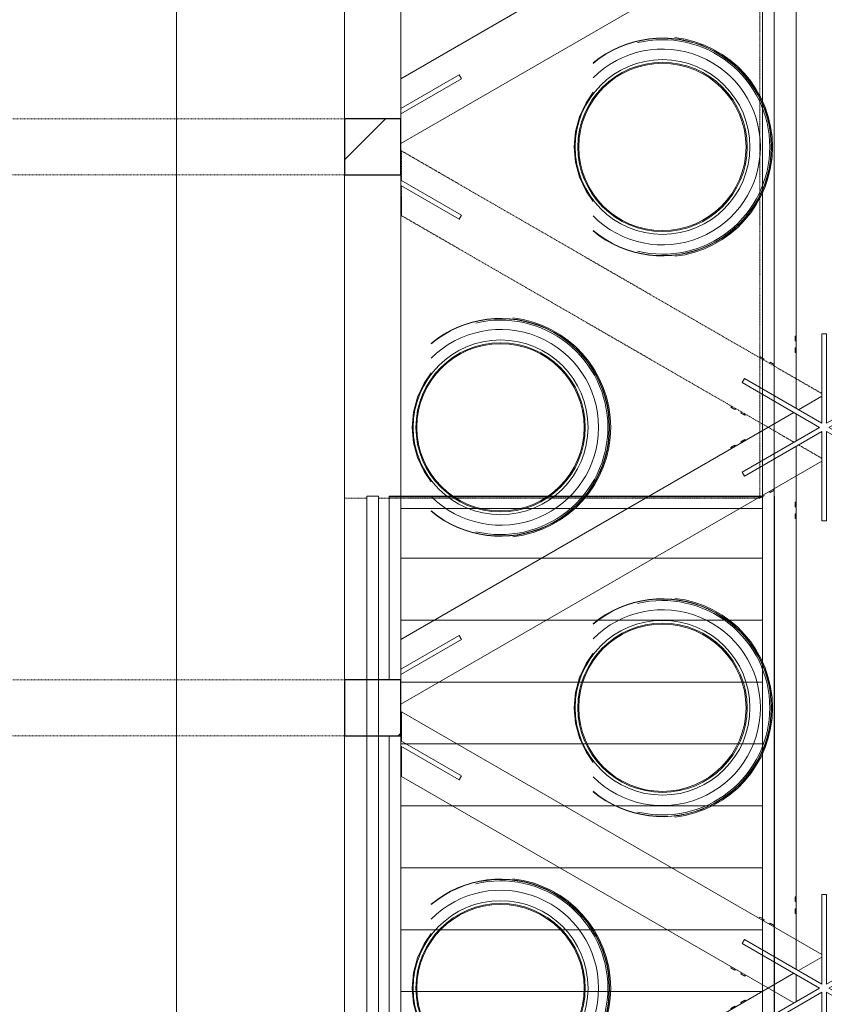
# Model space of a CAD drawing. Header units: centimetres. Extents: x 6036 to 22185, y 5782 to 11383.
# Tile 226 of 256: x 18485 to 18829, y 8235 to 8656. Entities that reach past the tile are written whole.
import ezdxf

# ---------------------------------------------------------------- set-up
doc = ezdxf.new("R2010")
doc.units = ezdxf.units.CM
for name, pattern in [('Dash', [0.6, 0.3, -0.3]), ('Dot 1mm', [0.1, 0, -0.1]), ('Hidden', [0.714375, 0.47625, -0.238125]), ('Overhead', [0.396875, 0.238125, -0.15875])]:
    doc.linetypes.add(name, pattern=pattern)
for name, color, linetype, lineweight in [('A-AREA', 32, 'Continuous', 9), ('A-COLS', 52, 'Continuous', 9), ('A-COLS-HDLN', 52, 'Dash', 9), ('A-FLOR', 192, 'Continuous', 9), ('A-FLOR-HRAL', 11, 'Continuous', 9), ('A-GENM', 13, 'Continuous', 9), ('A-GLAZ-CWMG', 51, 'Continuous', 9), ('S-STRS', 31, 'Continuous', 9)]:
    doc.layers.add(name, color=color, linetype=linetype, lineweight=lineweight)
pattern_1 = [(45, (12452.32, 0), (-33.67596, 33.67596), [])]

# ---------------------------------------------------------------- blocks, each defined once
blk = doc.blocks.new('Rectangular Mullion - B21_Zklipsem-5846331-7-02 ZestMeble')
at = {"layer": 'A-GLAZ-CWMG'}
for p, q in [((6553.85, 7460.65), (6653.45, 7518.15)), ((6654.2, 7516.85), (6653.45, 7518.15)), ((6554.6, 7459.35), (6654.2, 7516.85)), ((6656.2, 7513.38), (6654.2, 7516.85)), ((6656.2, 7513.38), (6556.61, 7455.88)), ((6661.45, 7504.29), (6656.2, 7513.38)), ((6561.86, 7446.79), (6661.45, 7504.29)), ((6553.85, 7460.65), (6554.6, 7459.35)), ((6554.6, 7459.35), (6556.61, 7455.88)), ((6556.61, 7455.88), (6561.86, 7446.79))]:
    blk.add_line(p, q, dxfattribs=at)
blk = doc.blocks.new('WIND_SwietlikDachowy - WIND_SwietlikDachowy-8104259-7-02 ZestMeble')
at = {"layer": 'A-GENM'}
for centre, radius, start, end in [((0, 0), 46.64, 0, 129.5859), ((0, 0), 46.5, 0, 129.7264), ((0, 0), 47.1, 0, 83.6312), ((0, 0), 45.9, 0, 103.3981), ((0, 0), 41.9, 0, 135.1723), ((0, 0), 37.4, 0, 180), ((0, 0), 36.23, 0, 180), ((-0.04, 0), 35.8, 0, 180), ((0, 0), 37.4, 180, 0), ((0, 0), 36.23, 180, 0), ((0, 0), 46.64, 230.4141, 360), ((0, 0), 46.5, 230.2736, 0), ((0, 0), 45.9, 256.6019, 0), ((0, 0), 47.1, 276.3688, 360), ((-0.04, 0), 35.8, 180, 360), ((0, 0), 41.9, 224.8277, 360)]:
    blk.add_arc(centre, radius, start, end, dxfattribs=at)
blk = doc.blocks.new('GEMO_Zwornik - GEMO_Zwornik-V246-7-02 ZestMeble')
at = {"layer": 'A-GENM'}
for p, q in [((-12.5, 39), (-12, 39)), ((-12.5, 39), (-12.5, 37)), ((-1, 1.73), (-1, 40)), ((-1, 40), (1, 40)), ((1, 40), (1, 1.73)), ((12, 39), (12.5, 39)), ((12.5, 37), (12.5, 39)), ((-12, 37), (-12.5, 37)), ((-12.5, 34), (-12, 34)), ((-12.5, 34), (-12.5, 32)), ((12.5, 37), (12, 37)), ((12, 34), (12.5, 34)), ((12.5, 32), (12.5, 34)), ((-27.77, 29.89), (-27.52, 30.33)), ((-25.79, 29.33), (-27.52, 30.33)), ((-12, 32), (-12.5, 32)), ((12.5, 32), (12, 32)), ((27.5, 30.31), (25.79, 29.33)), ((27.52, 30.33), (27.51, 30.32)), ((27.52, 30.33), (27.77, 29.89)), ((-25.79, 29.33), (-26.04, 28.89)), ((-23.44, 27.39), (-23.19, 27.83)), ((-21.46, 26.83), (-23.19, 27.83)), ((-21.46, 26.83), (-21.65, 26.5)), ((23.19, 27.83), (21.46, 26.83)), ((21.65, 26.5), (21.46, 26.83)), ((23.19, 27.83), (23.44, 27.39)), ((26.04, 28.89), (25.79, 29.33)), ((-35.14, 19.13), (-34.14, 20.87)), ((-2, 0), (-35.14, 19.13)), ((-34.14, 20.87), (-1, 1.73)), ((1, 1.73), (34.14, 20.87)), ((35.14, 19.13), (2, 0)), ((34.14, 20.87), (35.14, 19.13)), ((-40.02, 8.67), (-39.77, 9.11)), ((-40.02, 8.67), (-38.29, 7.67)), ((38.29, 7.67), (40.02, 8.67)), ((39.97, 8.77), (40.02, 8.67)), ((-38.04, 8.11), (-38.29, 7.67)), ((-35.69, 6.17), (-35.44, 6.61)), ((-35.69, 6.17), (-33.96, 5.17)), ((-33.71, 5.61), (-33.96, 5.17)), ((33.96, 5.17), (33.74, 5.56)), ((33.96, 5.17), (35.69, 6.17)), ((35.44, 6.61), (35.69, 6.17)), ((38.29, 7.67), (38.04, 8.11)), ((-35.14, -19.13), (-2, 0)), ((-1, -1.73), (-34.14, -20.87)), ((-1, -40), (-1, -1.73)), ((34.14, -20.87), (1, -1.73)), ((1, -1.73), (1, -40)), ((2, 0), (35.14, -19.13)), ((-38.29, -7.67), (-40.02, -8.67)), ((-38.29, -7.67), (-38.04, -8.11)), ((-33.96, -5.17), (-35.69, -6.17)), ((-35.58, -6.38), (-35.69, -6.17)), ((-33.96, -5.17), (-33.71, -5.61)), ((33.74, -5.56), (33.96, -5.17)), ((35.69, -6.17), (33.96, -5.17)), ((35.69, -6.17), (35.58, -6.38)), ((38.04, -8.11), (38.29, -7.67)), ((40.02, -8.67), (38.29, -7.67)), ((-39.77, -9.11), (-40.02, -8.67)), ((40.02, -8.67), (39.97, -8.77)), ((-34.14, -20.87), (-35.14, -19.13)), ((35.14, -19.13), (34.14, -20.87)), ((-27.52, -30.33), (-25.79, -29.33)), ((-26.04, -28.89), (-25.79, -29.33)), ((-23.19, -27.83), (-23.44, -27.39)), ((-23.19, -27.83), (-21.46, -26.83)), ((-21.71, -26.39), (-21.46, -26.83)), ((21.46, -26.83), (21.71, -26.39)), ((21.46, -26.83), (23.19, -27.83)), ((23.44, -27.39), (23.19, -27.83)), ((25.79, -29.33), (26.04, -28.89)), ((25.79, -29.33), (27.5, -30.31)), ((-27.52, -30.33), (-27.77, -29.89)), ((-12.5, -32), (-12, -32)), ((-12.5, -32), (-12.5, -34)), ((12, -32), (12.5, -32)), ((12.5, -34), (12.5, -32)), ((27.51, -30.32), (27.52, -30.33)), ((27.77, -29.89), (27.52, -30.33)), ((-12, -34), (-12.5, -34)), ((-12.5, -37), (-12, -37)), ((-12.5, -37), (-12.5, -39)), ((12.5, -34), (12, -34)), ((12, -37), (12.5, -37)), ((12.5, -39), (12.5, -37)), ((-12, -39), (-12.5, -39)), ((1, -40), (-1, -40)), ((12.5, -39), (12, -39))]:
    blk.add_line(p, q, dxfattribs=at)
blk = doc.blocks.new('GEMO_Zwornik - GEMO_Zwornik-V247-7-02 ZestMeble')
at = {"layer": 'A-GENM'}
for p, q in [((-12.5, 39), (-12, 39)), ((-12.5, 39), (-12.5, 37)), ((-1, 1.73), (-1, 40)), ((-1, 40), (1, 40)), ((1, 40), (1, 1.73)), ((12, 39), (12.5, 39)), ((12.5, 37), (12.5, 39)), ((-12, 37), (-12.5, 37)), ((-12.5, 34), (-12, 34)), ((-12.5, 34), (-12.5, 32)), ((12.5, 37), (12, 37)), ((12, 34), (12.5, 34)), ((12.5, 32), (12.5, 34)), ((-27.77, 29.89), (-27.52, 30.33)), ((-25.79, 29.33), (-27.52, 30.33)), ((-12, 32), (-12.5, 32)), ((12.5, 32), (12, 32)), ((27.5, 30.31), (25.79, 29.33)), ((27.52, 30.33), (27.51, 30.32)), ((27.52, 30.33), (27.77, 29.89)), ((-25.79, 29.33), (-26.04, 28.89)), ((-23.44, 27.39), (-23.19, 27.83)), ((-21.46, 26.83), (-23.19, 27.83)), ((-21.46, 26.83), (-21.71, 26.39)), ((23.19, 27.83), (21.46, 26.83)), ((21.71, 26.39), (21.46, 26.83)), ((23.19, 27.83), (23.44, 27.39)), ((26.04, 28.89), (25.79, 29.33)), ((-35.14, 19.13), (-34.14, 20.87)), ((-2, 0), (-35.14, 19.13)), ((-34.14, 20.87), (-1, 1.73)), ((1, 1.73), (34.14, 20.87)), ((35.14, 19.13), (2, 0)), ((34.14, 20.87), (35.14, 19.13)), ((-40.02, 8.67), (-39.86, 8.95)), ((-40.02, 8.67), (-38.29, 7.67)), ((38.29, 7.67), (40.02, 8.67)), ((39.86, 8.95), (40.02, 8.67)), ((-38.04, 8.11), (-38.29, 7.67)), ((-35.69, 6.17), (-35.44, 6.61)), ((-35.69, 6.17), (-33.96, 5.17)), ((-33.71, 5.61), (-33.96, 5.17)), ((33.96, 5.17), (33.74, 5.56)), ((33.96, 5.17), (35.69, 6.17)), ((35.44, 6.61), (35.69, 6.17)), ((38.29, 7.67), (38.04, 8.11)), ((-35.14, -19.13), (-2, 0)), ((-1, -1.73), (-34.14, -20.87)), ((-1, -40), (-1, -1.73)), ((34.14, -20.87), (1, -1.73)), ((1, -1.73), (1, -40)), ((2, 0), (35.14, -19.13)), ((-38.29, -7.67), (-40.02, -8.67)), ((-38.29, -7.67), (-38.04, -8.11)), ((-33.96, -5.17), (-35.69, -6.17)), ((-35.44, -6.61), (-35.69, -6.17)), ((-33.96, -5.17), (-33.71, -5.61)), ((33.74, -5.56), (33.96, -5.17)), ((35.69, -6.17), (33.96, -5.17)), ((35.69, -6.17), (35.44, -6.61)), ((38.04, -8.11), (38.29, -7.67)), ((40.02, -8.67), (38.29, -7.67)), ((-39.77, -9.11), (-40.02, -8.67)), ((40.02, -8.67), (39.97, -8.77)), ((-34.14, -20.87), (-35.14, -19.13)), ((35.14, -19.13), (34.14, -20.87)), ((-27.52, -30.33), (-25.79, -29.33)), ((-26.04, -28.89), (-25.79, -29.33)), ((-23.19, -27.83), (-23.44, -27.39)), ((-23.19, -27.83), (-21.46, -26.83)), ((-21.71, -26.39), (-21.46, -26.83)), ((21.46, -26.83), (21.56, -26.66)), ((21.46, -26.83), (23.19, -27.83)), ((23.44, -27.39), (23.19, -27.83)), ((25.79, -29.33), (26.04, -28.89)), ((25.79, -29.33), (27.5, -30.31)), ((-27.52, -30.33), (-27.77, -29.89)), ((-12.5, -32), (-12, -32)), ((-12.5, -32), (-12.5, -34)), ((12, -32), (12.5, -32)), ((12.5, -34), (12.5, -32)), ((27.51, -30.32), (27.52, -30.33)), ((27.77, -29.89), (27.52, -30.33)), ((-12, -34), (-12.5, -34)), ((-12.5, -37), (-12, -37)), ((-12.5, -37), (-12.5, -39)), ((12.5, -34), (12, -34)), ((12, -37), (12.5, -37)), ((12.5, -39), (12.5, -37)), ((-12, -39), (-12.5, -39)), ((1, -40), (-1, -40)), ((12.5, -39), (12, -39))]:
    blk.add_line(p, q, dxfattribs=at)
blk = doc.blocks.new('GEMO_ZwornikBoczny - GEMO_ZwornikBoczny-7990921-7-02 ZestMeble')
at = {"layer": 'A-GENM'}
for p, q in [((-52.54, 29.18), (-51.54, 30.91)), ((-51.54, 30.91), (-26.56, 16.49)), ((-26.56, 14.18), (-52.54, 29.18)), ((-26.56, 16.49), (-26.56, 14.18)), ((-52.54, -29.18), (-26.56, -14.18)), ((-26.56, -16.49), (-51.54, -30.91)), ((-26.56, -14.18), (-26.56, -16.49)), ((-51.54, -30.91), (-52.54, -29.18))]:
    blk.add_line(p, q, dxfattribs=at)
blk = doc.blocks.new('Railing - Railing-8646441-7-02 ZestMeble')
at = {"layer": 'A-FLOR-HRAL'}
for p, q in [((6186.26, 8452.39), (6181.26, 8452.39)), ((6181.26, 7422.77), (6181.26, 8452.39)), ((6186.26, 7431.43), (6186.26, 8452.39))]:
    blk.add_line(p, q, dxfattribs=at)
blk = doc.blocks.new('GEMO_WregaCentrumParterDrewno - GEMO_WregaCentrumParterDrewno-5879637-7-02 ZestMeble')
at = {"layer": 'A-COLS-HDLN', "color": 254}
for p, q in [((-12, 168), (-12, -295.15)), ((12, -295.15), (12, 168))]:
    blk.add_line(p, q, dxfattribs=at)
blk = doc.blocks.new('Railing - Railing-8646476-7-02 ZestMeble')
at = {"layer": 'A-FLOR-HRAL'}
for p, q in [((6181.26, 8452.39), (6186.26, 8452.39)), ((6181.26, 8452.39), (6181.26, 8373.89)), ((6186.26, 8373.89), (6186.26, 8452.39)), ((6181.26, 8349.89), (6181.26, 8133.89)), ((6186.26, 8133.89), (6186.26, 8349.89))]:
    blk.add_line(p, q, dxfattribs=at)
blk = doc.blocks.new('Railing - Railing-8648617-7-02 ZestMeble')
at = {"layer": 'A-FLOR-HRAL'}
for p, q in [((6350.64, 8425.89), (6350.64, 8943.56)), ((6355.64, 8425.89), (6355.64, 8943.56)), ((6350.64, 8028.39), (6350.64, 8425.89)), ((6355.64, 8028.39), (6355.64, 8425.89))]:
    blk.add_line(p, q, dxfattribs=at)

msp = doc.modelspace()

# ---------------------------------------------------------------- hatches: boundary and pattern name
at = {"layer": 'A-COLS'}
h = msp.add_hatch(dxfattribs=at)
h.set_pattern_fill('FP_35', color=256, style=0, pattern_type=2)
h.set_pattern_definition(pattern_1)
h.paths.add_polyline_path([(18648.08, 8589.89), (18648.08, 8613.89), (18624.08, 8613.89), (18624.08, 8589.89), (18632.44, 8589.89)])
h.paths.add_polyline_path([(18091.65, 8589.89), (18091.65, 8613.89), (18045.46, 8613.89), (18045.46, 8589.89), (18083.83, 8589.89)])
h = msp.add_hatch(dxfattribs=at)
h.set_pattern_fill('FP_35', color=256, style=0, pattern_type=2)
h.set_pattern_definition(pattern_1)
h.paths.add_polyline_path([(18648.08, 8349.89), (18648.08, 8373.89), (18624.08, 8373.89), (18624.08, 8349.89)])
h.paths.add_polyline_path([(18091.65, 8349.89), (18091.65, 8373.89), (18045.46, 8373.89), (18045.46, 8349.89), (18083.83, 8349.89)])

# ---------------------------------------------------------------- linework, layer by layer
at = {"layer": 'A-AREA', "linetype": 'Dot 1mm'}
for p, q in [((18801.84, 8451.56), (18801.84, 8959.23)), ((18633.58, 8451.56), (18624.08, 8451.56)), ((18801.84, 8451.56), (18638.58, 8451.56))]:
    msp.add_line(p, q, dxfattribs=at)
at = {"layer": 'A-COLS', "lineweight": 25}
for p, q in [((18624.08, 8613.89), (18624.08, 8589.89)), ((18648.08, 8613.89), (18624.08, 8613.89)), ((18648.08, 8589.89), (18648.08, 8613.89)), ((18624.08, 8589.89), (18648.08, 8589.89)), ((18624.08, 8373.89), (18624.08, 8349.89)), ((18648.08, 8373.89), (18624.08, 8373.89)), ((18648.08, 8349.89), (18648.08, 8373.89)), ((18624.08, 8349.89), (18648.08, 8349.89))]:
    msp.add_line(p, q, dxfattribs=at)
at = {"layer": 'A-FLOR'}
for p, q in [((18552.08, 9041.39), (18552.08, 7281.61)), ((18624.08, 7406.32), (18624.08, 8853.89)), ((18648.08, 8618.38), (18648.08, 8825.4)), ((18648.08, 8631.08), (18816.36, 8728.24)), ((18817.36, 8489.97), (18817.36, 8713.8)), ((18828.36, 8707.45), (18648.08, 8603.36)), ((18648.08, 8587.71), (18648.08, 8616.07)), ((18648.08, 7447.89), (18648.08, 8585.4)), ((18818.36, 8489.39), (18828.36, 8495.17)), ((18648.08, 8391.08), (18816.36, 8488.24)), ((18817.36, 8476.11), (18817.36, 8487.66)), ((18817.36, 8249.97), (18817.36, 8473.8)), ((18828.36, 8467.45), (18648.08, 8363.36)), ((18643.08, 8452.39), (18802.96, 8452.39)), ((18643.08, 8452.39), (18643.08, 8373.89)), ((18802.96, 8452.2), (18643.08, 8452.2)), ((18648.08, 8447.2), (18802.96, 8447.2)), ((18648.47, 8347.48), (18648.47, 8360.18)), ((18648.47, 8360.18), (18828.36, 8256.32)), ((18643.08, 8133.89), (18643.08, 8349.89)), ((18648.47, 8332.47), (18648.47, 8345.21)), ((18816.36, 8235.54), (18648.47, 8332.47)), ((18818.36, 8249.39), (18828.36, 8255.17)), ((18648.08, 8151.08), (18816.36, 8248.24)), ((18817.36, 8236.11), (18817.36, 8247.66))]:
    msp.add_line(p, q, dxfattribs=at)
at = {"layer": 'A-FLOR', "color": 10, "linetype": 'Hidden'}
for p, q in [((18648.47, 8587.48), (18648.47, 8600.18)), ((18648.47, 8600.18), (18828.36, 8496.32)), ((18648.47, 8572.47), (18648.47, 8585.21)), ((18816.36, 8475.54), (18648.47, 8572.47)), ((18828.36, 8468.61), (18818.36, 8474.38))]:
    msp.add_line(p, q, dxfattribs=at)
at = {"layer": 'A-FLOR', "flags": 128}
for points in [[(18730.43, 8625.27), (18727.39, 8620.79), (18724.61, 8614.82), (18722.9, 8608.45), (18722.33, 8601.89)], [(18722.33, 8601.89), (18722.9, 8595.32), (18724.61, 8588.96), (18727.39, 8582.99), (18730.43, 8578.51)], [(18661.14, 8505.27), (18658.11, 8500.79), (18655.32, 8494.82), (18653.62, 8488.45), (18653.04, 8481.89)], [(18653.04, 8481.89), (18653.62, 8475.32), (18655.32, 8468.96), (18658.11, 8462.99), (18661.14, 8458.51)], [(18730.43, 8385.27), (18727.39, 8380.79), (18724.61, 8374.82), (18722.9, 8368.45), (18722.33, 8361.89)], [(18722.33, 8361.89), (18722.9, 8355.32), (18724.61, 8348.96), (18727.39, 8342.99), (18730.43, 8338.51)], [(18653.04, 8241.89), (18653.62, 8248.45), (18655.32, 8254.82), (18658.11, 8260.79), (18661.14, 8265.27)], [(18661.14, 8218.51), (18658.11, 8222.99), (18655.32, 8228.96), (18653.62, 8235.32), (18653.04, 8241.89)]]:
    msp.add_lwpolyline(points, dxfattribs=at)
at = {"layer": 'S-STRS'}
for p, q in [((18648.08, 8452.39), (18802.96, 8452.39)), ((18648.08, 8425.89), (18648.08, 8452.39)), ((18808.08, 8425.89), (18808.08, 8452.39)), ((18648.08, 8425.89), (18802.96, 8425.89)), ((18808.08, 8399.39), (18808.08, 8425.89)), ((18648.08, 8399.39), (18802.96, 8399.39)), ((18808.08, 8372.89), (18808.08, 8399.39)), ((18648.08, 8372.89), (18802.96, 8372.89)), ((18808.08, 8346.39), (18808.08, 8372.89)), ((18648.08, 8346.39), (18802.96, 8346.39)), ((18808.08, 8319.89), (18808.08, 8346.39)), ((18648.08, 8319.89), (18802.96, 8319.89)), ((18808.08, 8293.39), (18808.08, 8319.89)), ((18648.08, 8293.39), (18802.96, 8293.39)), ((18808.08, 8266.89), (18808.08, 8293.39)), ((18648.08, 8266.89), (18802.96, 8266.89)), ((18808.08, 8240.39), (18808.08, 8266.89)), ((18648.08, 8240.39), (18802.96, 8240.39)), ((18808.08, 8213.89), (18808.08, 8240.39))]:
    msp.add_line(p, q, dxfattribs=at)
at = {"layer": 'S-STRS', "linetype": 'Overhead'}
for p, q in [((18648.08, 8425.89), (18802.96, 8425.89)), ((18648.08, 8399.39), (18802.96, 8399.39)), ((18648.08, 8372.89), (18802.96, 8372.89)), ((18648.08, 8346.39), (18802.96, 8346.39)), ((18648.08, 8319.89), (18802.96, 8319.89)), ((18648.08, 8293.39), (18802.96, 8293.39)), ((18648.08, 8266.89), (18802.96, 8266.89)), ((18648.08, 8240.39), (18802.96, 8240.39))]:
    msp.add_line(p, q, dxfattribs=at)

# ---------------------------------------------------------------- block references
at = {"layer": 'A-COLS-HDLN', "color": 254, "rotation": 269.9999999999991}
for p in [(18456.08, 8601.89), (18456.08, 8361.89)]:
    msp.add_blockref('GEMO_WregaCentrumParterDrewno - GEMO_WregaCentrumParterDrewno-5879637-7-02 ZestMeble', p, dxfattribs=at)
at = {"layer": 'A-FLOR-HRAL'}
for name in ['Railing - Railing-8646441-7-02 ZestMeble', 'Railing - Railing-8646476-7-02 ZestMeble', 'Railing - Railing-8648617-7-02 ZestMeble']:
    msp.add_blockref(name, (12452.32, 0), dxfattribs=at)
at = {"layer": 'A-GENM'}
for name, p in [('WIND_SwietlikDachowy - WIND_SwietlikDachowy-8104259-7-02 ZestMeble', (18760.13, 8601.89)), ('WIND_SwietlikDachowy - WIND_SwietlikDachowy-8104259-7-02 ZestMeble', (18690.84, 8481.89)), ('GEMO_Zwornik - GEMO_Zwornik-V246-7-02 ZestMeble', (18829.36, 8481.89)), ('WIND_SwietlikDachowy - WIND_SwietlikDachowy-8104259-7-02 ZestMeble', (18760.13, 8361.89)), ('WIND_SwietlikDachowy - WIND_SwietlikDachowy-8104259-7-02 ZestMeble', (18690.84, 8241.89)), ('GEMO_Zwornik - GEMO_Zwornik-V247-7-02 ZestMeble', (18829.36, 8241.89))]:
    msp.add_blockref(name, p, dxfattribs=at)
at = {"layer": 'A-GENM', "rotation": 180}
for p in [(18621.52, 8601.89), (18621.52, 8361.89)]:
    msp.add_blockref('GEMO_ZwornikBoczny - GEMO_ZwornikBoczny-7990921-7-02 ZestMeble', p, dxfattribs=at)
at = {"layer": 'A-GLAZ-CWMG'}
for p, rotation in [((15297.4, 18126.26), 239.9999999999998), ((15297.4, 18006.26), 240.0000000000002), ((15297.4, 17886.26), 240.0000000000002), ((15297.4, 17766.26), 240.0000000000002), ((15297.4, 17646.26), 240.0000000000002)]:
    msp.add_blockref('Rectangular Mullion - B21_Zklipsem-5846331-7-02 ZestMeble', p, dxfattribs=dict(at, rotation=rotation))

doc.saveas('drawing.dxf')
